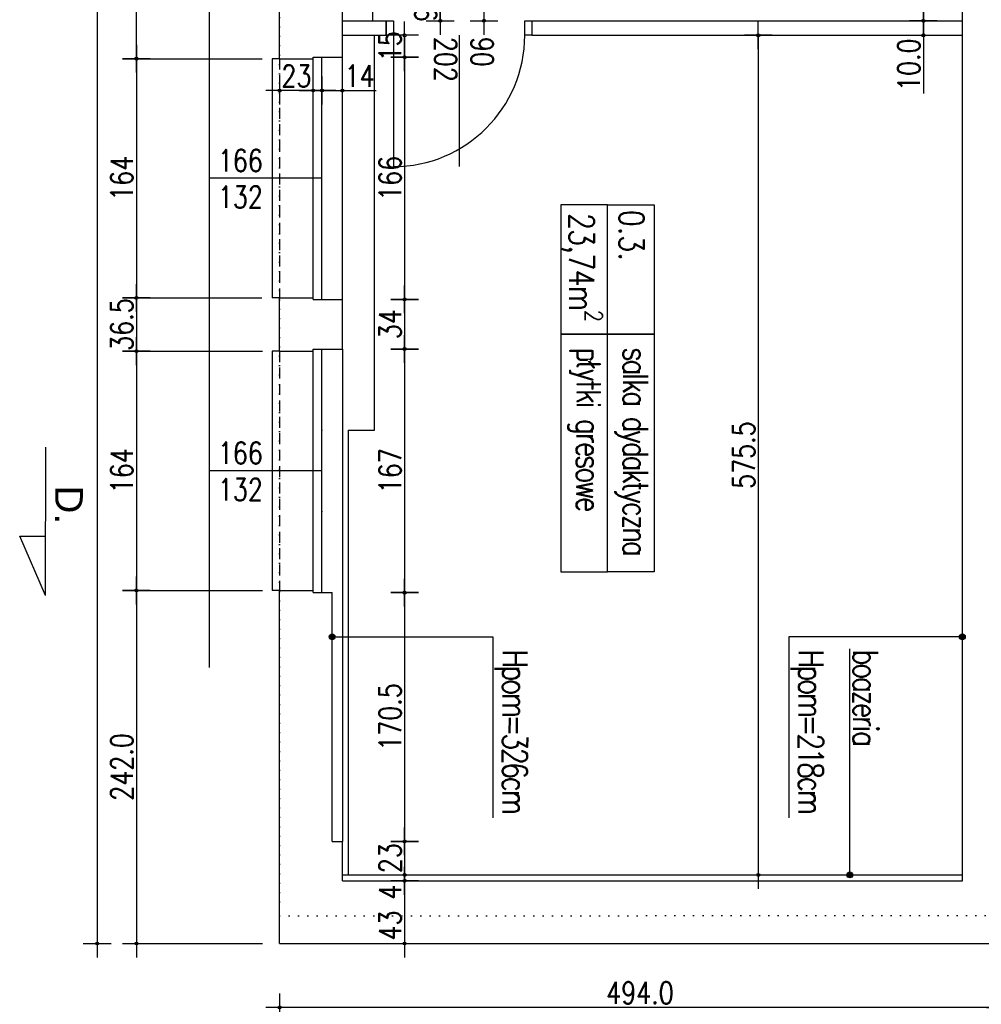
# Model space of a CAD drawing. Header units: millimetres. Extents: x 22865 to 60762, y -18816 to 15611.
# Tile 52 of 256: x 43817 to 44476, y -14044 to -13369. Entities that reach past the tile are written whole.
import ezdxf

# ---------------------------------------------------------------- set-up
doc = ezdxf.new("R2010")
doc.units = ezdxf.units.MM
doc.linetypes.add('DASHED2', pattern=[0.375, 0.25, -0.125])
doc.linetypes.add('DOT', pattern=[6.35, 0, -6.35])
doc.layers.add('CIENKA', color=1, linetype='Continuous', lineweight=13)
for name, color, linetype in [('OPISY', 6, 'Continuous'), ('sciany murowane', 4, 'Continuous'), ('widokowa', 2, 'Continuous'), ('wyburzenia', 14, 'Continuous'), ('WYMIARY', 6, 'Continuous')]:
    doc.layers.add(name, color=color, linetype=linetype)
doc.styles.add('1-100', font='simplex.shx', dxfattribs={"width": 0.8, "height": 15})
doc.styles.add('1-50', font='simplex.shx', dxfattribs={"width": 0.8, "height": 12})
doc.dimstyles.new('1-100', dxfattribs={"dimscale": 0.5, "dimtxt": 100, "dimasz": 1, "dimexe": 0.18, "dimexo": 0.0625, "dimgap": 5, "dimtad": 1, "dimdec": 1, "dimzin": 0, "dimdsep": 46, "dimtxsty": '1-100', "dimblk1": 'K', "dimblk2": 'K', "dimsah": 1, "dimcen": 0.09, "dimse1": 1, "dimse2": 1, "dimadec": 0, "dimazin": 0, "dimtfac": 1, "dimtdec": 1, "dimtofl": 0, "dimtmove": 0, "dimatfit": 3, "dimldrblk": 'K', "dimfxl": 0, "dimtolj": 1, "dimtzin": 0, "dimarcsym": 0})

# ---------------------------------------------------------------- blocks, each defined once
blk = doc.blocks.new('K')
for p, q in [((0, -19.1), (0, 19.1)), ((-19.1, 0), (19.1, 0))]:
    blk.add_line(p, q)
blk.add_circle((0, 0), 2.02)
blk = doc.blocks.new('*D2813')
at = {"layer": 'WYMIARY', "color": 0, "lineweight": -2}
blk.add_line((44105.27, -13361.19), (44105.27, -13369.15), dxfattribs=at)
at = {"layer": 'WYMIARY', "color": 0, "linetype": 'ByBlock', "lineweight": -2, "xscale": 0.5, "yscale": 0.5, "zscale": 0.5}
for p, rotation in [((44105.27, -13360.69), 90), ((44105.27, -13369.65), 270)]:
    blk.add_blockref('K', p, dxfattribs=dict(at, rotation=rotation))
at = {"layer": 'WYMIARY', "color": 0, "ltscale": 0.2, "insert": (44095.27, -13365.17), "char_height": 15, "attachment_point": 5, "rotation": 90, "style": '1-100'}
blk.add_mtext('\\A1;9', dxfattribs=at)
blk = doc.blocks.new('*D2814')
at = {"layer": 'WYMIARY', "color": 0, "lineweight": -2}
blk.add_line((44105.27, -13193.19), (44105.27, -13360.19), dxfattribs=at)
at = {"layer": 'WYMIARY', "color": 0, "linetype": 'ByBlock', "lineweight": -2, "xscale": 0.5, "yscale": 0.5, "zscale": 0.5}
for p, rotation in [((44105.27, -13192.69), 90), ((44105.27, -13360.69), 270)]:
    blk.add_blockref('K', p, dxfattribs=dict(at, rotation=rotation))
at = {"layer": 'WYMIARY', "color": 0, "ltscale": 0.2, "insert": (44095.27, -13276.69), "char_height": 15, "attachment_point": 5, "rotation": 90, "style": '1-100'}
blk.add_mtext('\\A1;168', dxfattribs=at)
blk = doc.blocks.new('*D2827')
at = {"layer": 'WYMIARY', "color": 0, "lineweight": -2}
blk.add_line((44017.69, -13417.5), (43995.69, -13417.5), dxfattribs=at)
at = {"layer": 'WYMIARY', "color": 0, "linetype": 'ByBlock', "lineweight": -2, "xscale": 0.5, "yscale": 0.5, "zscale": 0.5, "rotation": 180}
blk.add_blockref('K', (43995.19, -13417.5), dxfattribs=at)
at = {"layer": 'WYMIARY', "color": 0, "linetype": 'ByBlock', "lineweight": -2, "xscale": 0.5, "yscale": 0.5, "zscale": 0.5}
blk.add_blockref('K', (44018.19, -13417.5), dxfattribs=at)
at = {"layer": 'WYMIARY', "color": 0, "ltscale": 0.2, "insert": (44006.69, -13407.5), "char_height": 15, "attachment_point": 5, "style": '1-100'}
blk.add_mtext('\\A1;23', dxfattribs=at)
blk = doc.blocks.new('*D2836')
at = {"layer": 'WYMIARY', "color": 0, "lineweight": -2, "ltscale": 0.2}
blk.add_line((44135.27, -12560.15), (44135.27, -13369.15), dxfattribs=at)
at = {"layer": 'WYMIARY', "color": 0, "linetype": 'ByBlock', "lineweight": -2, "xscale": 0.5, "yscale": 0.5, "zscale": 0.5}
for p, rotation in [((44135.27, -12559.65), 90), ((44135.27, -13369.65), 270)]:
    blk.add_blockref('K', p, dxfattribs=dict(at, rotation=rotation))
at = {"layer": 'WYMIARY', "color": 0, "ltscale": 0.2, "insert": (44125.27, -12964.65), "char_height": 15, "attachment_point": 5, "rotation": 90, "style": '1-100'}
blk.add_mtext('\\A1;810.0', dxfattribs=at)
blk = doc.blocks.new('*D2839')
at = {"layer": 'WYMIARY', "color": 0, "lineweight": -2, "ltscale": 0.2}
blk.add_line((44436.48, -12560.15), (44436.48, -13369.15), dxfattribs=at)
at = {"layer": 'WYMIARY', "color": 0, "linetype": 'ByBlock', "lineweight": -2, "xscale": 0.5, "yscale": 0.5, "zscale": 0.5}
for p, rotation in [((44436.48, -12559.65), 90), ((44436.48, -13369.65), 270)]:
    blk.add_blockref('K', p, dxfattribs=dict(at, rotation=rotation))
at = {"layer": 'WYMIARY', "color": 0, "ltscale": 0.2, "insert": (44426.48, -12964.65), "char_height": 15, "attachment_point": 5, "rotation": 90, "style": '1-100'}
blk.add_mtext('\\A1;810.0', dxfattribs=at)
blk = doc.blocks.new('*D2840')
at = {"layer": 'WYMIARY', "color": 0, "lineweight": -2, "ltscale": 0.2}
for p, q in [((44436.48, -13370.15), (44436.48, -13379.15)), ((44436.48, -13379.65), (44436.48, -13419.43))]:
    blk.add_line(p, q, dxfattribs=at)
at = {"layer": 'WYMIARY', "color": 0, "linetype": 'ByBlock', "lineweight": -2, "xscale": 0.5, "yscale": 0.5, "zscale": 0.5}
for p, rotation in [((44436.48, -13369.65), 90), ((44436.48, -13379.65), 270)]:
    blk.add_blockref('K', p, dxfattribs=dict(at, rotation=rotation))
at = {"layer": 'WYMIARY', "color": 0, "ltscale": 0.2, "insert": (44426.48, -13399.79), "char_height": 15, "attachment_point": 5, "rotation": 90, "style": '1-100'}
blk.add_mtext('\\A1;10.0', dxfattribs=at)
blk = doc.blocks.new('*D2841')
at = {"layer": 'WYMIARY', "color": 0, "lineweight": -2, "ltscale": 0.2}
blk.add_line((44323.34, -13380.15), (44323.34, -13954.65), dxfattribs=at)
at = {"layer": 'WYMIARY', "color": 0, "linetype": 'ByBlock', "lineweight": -2, "xscale": 0.5, "yscale": 0.5, "zscale": 0.5}
for p, rotation in [((44323.34, -13379.65), 90), ((44323.34, -13955.15), 270)]:
    blk.add_blockref('K', p, dxfattribs=dict(at, rotation=rotation))
at = {"layer": 'WYMIARY', "color": 0, "ltscale": 0.2, "insert": (44313.34, -13667.4), "char_height": 15, "attachment_point": 5, "rotation": 90, "style": '1-100'}
blk.add_mtext('\\A1;575.5', dxfattribs=at)
blk = doc.blocks.new('*D2842')
at = {"layer": 'WYMIARY', "color": 0, "lineweight": -2}
blk.add_line((44080.9, -13380.15), (44080.9, -13394.15), dxfattribs=at)
at = {"layer": 'WYMIARY', "color": 0, "linetype": 'ByBlock', "lineweight": -2, "xscale": 0.5, "yscale": 0.5, "zscale": 0.5}
for p, rotation in [((44080.9, -13379.65), 90), ((44080.9, -13394.65), 270)]:
    blk.add_blockref('K', p, dxfattribs=dict(at, rotation=rotation))
at = {"layer": 'WYMIARY', "color": 0, "ltscale": 0.2, "insert": (44070.9, -13387.15), "char_height": 15, "attachment_point": 5, "rotation": 90, "style": '1-100'}
blk.add_mtext('\\A1;15', dxfattribs=at)
blk = doc.blocks.new('*D2843')
at = {"layer": 'WYMIARY', "color": 0, "lineweight": -2}
blk.add_line((44080.9, -13395.15), (44080.9, -13560.15), dxfattribs=at)
at = {"layer": 'WYMIARY', "color": 0, "linetype": 'ByBlock', "lineweight": -2, "xscale": 0.5, "yscale": 0.5, "zscale": 0.5}
for p, rotation in [((44080.9, -13394.65), 90), ((44080.9, -13560.65), 270)]:
    blk.add_blockref('K', p, dxfattribs=dict(at, rotation=rotation))
at = {"layer": 'WYMIARY', "color": 0, "ltscale": 0.2, "insert": (44070.9, -13477.65), "char_height": 15, "attachment_point": 5, "rotation": 90, "style": '1-100'}
blk.add_mtext('\\A1;166', dxfattribs=at)
blk = doc.blocks.new('*D2844')
at = {"layer": 'WYMIARY', "color": 0, "lineweight": -2}
blk.add_line((44080.9, -13561.15), (44080.9, -13594.15), dxfattribs=at)
at = {"layer": 'WYMIARY', "color": 0, "linetype": 'ByBlock', "lineweight": -2, "xscale": 0.5, "yscale": 0.5, "zscale": 0.5}
for p, rotation in [((44080.9, -13560.65), 90), ((44080.9, -13594.65), 270)]:
    blk.add_blockref('K', p, dxfattribs=dict(at, rotation=rotation))
at = {"layer": 'WYMIARY', "color": 0, "ltscale": 0.2, "insert": (44070.9, -13577.65), "char_height": 15, "attachment_point": 5, "rotation": 90, "style": '1-100'}
blk.add_mtext('\\A1;34', dxfattribs=at)
blk = doc.blocks.new('*D2845')
at = {"layer": 'WYMIARY', "color": 0, "lineweight": -2}
blk.add_line((44080.9, -13595.15), (44080.9, -13761.15), dxfattribs=at)
at = {"layer": 'WYMIARY', "color": 0, "linetype": 'ByBlock', "lineweight": -2, "xscale": 0.5, "yscale": 0.5, "zscale": 0.5}
for p, rotation in [((44080.9, -13594.65), 90), ((44080.9, -13761.65), 270)]:
    blk.add_blockref('K', p, dxfattribs=dict(at, rotation=rotation))
at = {"layer": 'WYMIARY', "color": 0, "ltscale": 0.2, "insert": (44070.9, -13678.15), "char_height": 15, "attachment_point": 5, "rotation": 90, "style": '1-100'}
blk.add_mtext('\\A1;167', dxfattribs=at)
blk = doc.blocks.new('*D2846')
at = {"layer": 'WYMIARY', "color": 0, "lineweight": -2, "ltscale": 0.2}
blk.add_line((44080.9, -13762.15), (44080.9, -13931.65), dxfattribs=at)
at = {"layer": 'WYMIARY', "color": 0, "linetype": 'ByBlock', "lineweight": -2, "xscale": 0.5, "yscale": 0.5, "zscale": 0.5}
for p, rotation in [((44080.9, -13761.65), 90), ((44080.9, -13932.15), 270)]:
    blk.add_blockref('K', p, dxfattribs=dict(at, rotation=rotation))
at = {"layer": 'WYMIARY', "color": 0, "ltscale": 0.2, "insert": (44070.9, -13846.9), "char_height": 15, "attachment_point": 5, "rotation": 90, "style": '1-100'}
blk.add_mtext('\\A1;170.5', dxfattribs=at)
blk = doc.blocks.new('*D2847')
at = {"layer": 'WYMIARY', "color": 0, "lineweight": -2}
blk.add_line((44080.9, -13932.65), (44080.9, -13954.65), dxfattribs=at)
at = {"layer": 'WYMIARY', "color": 0, "linetype": 'ByBlock', "lineweight": -2, "xscale": 0.5, "yscale": 0.5, "zscale": 0.5}
for p, rotation in [((44080.9, -13932.15), 90), ((44080.9, -13955.15), 270)]:
    blk.add_blockref('K', p, dxfattribs=dict(at, rotation=rotation))
at = {"layer": 'WYMIARY', "color": 0, "ltscale": 0.2, "insert": (44070.9, -13943.65), "char_height": 15, "attachment_point": 5, "rotation": 90, "style": '1-100'}
blk.add_mtext('\\A1;23', dxfattribs=at)
blk = doc.blocks.new('*D2848')
at = {"layer": 'WYMIARY', "color": 0, "lineweight": -2}
blk.add_line((43896.98, -13396.15), (43896.98, -13559.15), dxfattribs=at)
at = {"layer": 'WYMIARY', "color": 0, "linetype": 'ByBlock', "lineweight": -2, "xscale": 0.5, "yscale": 0.5, "zscale": 0.5}
for p, rotation in [((43896.98, -13395.65), 90), ((43896.98, -13559.65), 270)]:
    blk.add_blockref('K', p, dxfattribs=dict(at, rotation=rotation))
at = {"layer": 'WYMIARY', "color": 0, "ltscale": 0.2, "insert": (43886.98, -13477.65), "char_height": 15, "attachment_point": 5, "rotation": 90, "style": '1-100'}
blk.add_mtext('\\A1;164', dxfattribs=at)
blk = doc.blocks.new('*D2850')
at = {"layer": 'WYMIARY', "color": 0, "lineweight": -2, "ltscale": 0.2}
for p, q in [((43896.98, -13358.65), (43896.98, -13316.58)), ((43896.98, -13395.15), (43896.98, -13359.15))]:
    blk.add_line(p, q, dxfattribs=at)
at = {"layer": 'WYMIARY', "color": 0, "linetype": 'ByBlock', "lineweight": -2, "xscale": 0.5, "yscale": 0.5, "zscale": 0.5}
for p, rotation in [((43896.98, -13358.65), 90), ((43896.98, -13395.65), 270)]:
    blk.add_blockref('K', p, dxfattribs=dict(at, rotation=rotation))
at = {"layer": 'WYMIARY', "color": 0, "ltscale": 0.2, "insert": (43886.98, -13337.37), "char_height": 15, "attachment_point": 5, "rotation": 90, "style": '1-100'}
blk.add_mtext('\\A1;37.0', dxfattribs=at)
blk = doc.blocks.new('*D2851')
at = {"layer": 'WYMIARY', "color": 0, "lineweight": -2}
blk.add_line((43896.98, -13596.65), (43896.98, -13759.65), dxfattribs=at)
at = {"layer": 'WYMIARY', "color": 0, "linetype": 'ByBlock', "lineweight": -2, "xscale": 0.5, "yscale": 0.5, "zscale": 0.5}
for p, rotation in [((43896.98, -13596.15), 90), ((43896.98, -13760.15), 270)]:
    blk.add_blockref('K', p, dxfattribs=dict(at, rotation=rotation))
at = {"layer": 'WYMIARY', "color": 0, "ltscale": 0.2, "insert": (43886.98, -13678.15), "char_height": 15, "attachment_point": 5, "rotation": 90, "style": '1-100'}
blk.add_mtext('\\A1;164', dxfattribs=at)
blk = doc.blocks.new('*D2852')
at = {"layer": 'WYMIARY', "color": 0, "lineweight": -2, "ltscale": 0.2}
blk.add_line((43896.98, -13560.15), (43896.98, -13595.65), dxfattribs=at)
at = {"layer": 'WYMIARY', "color": 0, "linetype": 'ByBlock', "lineweight": -2, "xscale": 0.5, "yscale": 0.5, "zscale": 0.5}
for p, rotation in [((43896.98, -13559.65), 90), ((43896.98, -13596.15), 270)]:
    blk.add_blockref('K', p, dxfattribs=dict(at, rotation=rotation))
at = {"layer": 'WYMIARY', "color": 0, "ltscale": 0.2, "insert": (43886.98, -13577.9), "char_height": 15, "attachment_point": 5, "rotation": 90, "style": '1-100'}
blk.add_mtext('\\A1;36.5', dxfattribs=at)
blk = doc.blocks.new('*D2853')
at = {"layer": 'WYMIARY', "color": 0, "lineweight": -2, "ltscale": 0.2}
blk.add_line((43896.98, -13760.65), (43896.98, -14001.65), dxfattribs=at)
at = {"layer": 'WYMIARY', "color": 0, "linetype": 'ByBlock', "lineweight": -2, "xscale": 0.5, "yscale": 0.5, "zscale": 0.5}
for p, rotation in [((43896.98, -13760.15), 90), ((43896.98, -14002.15), 270)]:
    blk.add_blockref('K', p, dxfattribs=dict(at, rotation=rotation))
at = {"layer": 'WYMIARY', "color": 0, "ltscale": 0.2, "insert": (43886.98, -13881.15), "char_height": 15, "attachment_point": 5, "rotation": 90, "style": '1-100'}
blk.add_mtext('\\A1;242.0', dxfattribs=at)
blk = doc.blocks.new('*D2854')
at = {"layer": 'WYMIARY', "color": 0, "lineweight": -2}
for p, q in [((44080.9, -13954.65), (44080.9, -13954.15)), ((44080.9, -13959.65), (44080.9, -13973.72))]:
    blk.add_line(p, q, dxfattribs=at)
at = {"layer": 'WYMIARY', "color": 0, "linetype": 'ByBlock', "lineweight": -2, "xscale": 0.5, "yscale": 0.5, "zscale": 0.5}
for p, rotation in [((44080.9, -13955.15), 270), ((44080.9, -13959.15), 90)]:
    blk.add_blockref('K', p, dxfattribs=dict(at, rotation=rotation))
at = {"layer": 'WYMIARY', "color": 0, "ltscale": 0.2, "insert": (44070.9, -13966.93), "char_height": 15, "attachment_point": 5, "rotation": 90, "style": '1-100'}
blk.add_mtext('\\A1;4', dxfattribs=at)
blk = doc.blocks.new('*D2855')
at = {"layer": 'WYMIARY', "color": 0, "lineweight": -2}
blk.add_line((44080.9, -13959.65), (44080.9, -14001.65), dxfattribs=at)
at = {"layer": 'WYMIARY', "color": 0, "linetype": 'ByBlock', "lineweight": -2, "xscale": 0.5, "yscale": 0.5, "zscale": 0.5}
for p, rotation in [((44080.9, -13959.15), 90), ((44080.9, -14002.15), 270)]:
    blk.add_blockref('K', p, dxfattribs=dict(at, rotation=rotation))
at = {"layer": 'WYMIARY', "color": 0, "ltscale": 0.2, "insert": (44070.9, -13989.81), "char_height": 15, "attachment_point": 5, "rotation": 90, "style": '1-100'}
blk.add_mtext('\\A1;43', dxfattribs=at)
blk = doc.blocks.new('*D2856')
at = {"layer": 'WYMIARY', "color": 0, "lineweight": -2}
for p, q in [((44024.69, -13417.5), (44037.69, -13417.5)), ((44038.19, -13417.5), (44061.41, -13417.5))]:
    blk.add_line(p, q, dxfattribs=at)
at = {"layer": 'WYMIARY', "color": 0, "linetype": 'ByBlock', "lineweight": -2, "xscale": 0.5, "yscale": 0.5, "zscale": 0.5, "rotation": 180}
blk.add_blockref('K', (44024.19, -13417.5), dxfattribs=at)
at = {"layer": 'WYMIARY', "color": 0, "linetype": 'ByBlock', "lineweight": -2, "xscale": 0.5, "yscale": 0.5, "zscale": 0.5}
blk.add_blockref('K', (44038.19, -13417.5), dxfattribs=at)
at = {"layer": 'WYMIARY', "color": 0, "ltscale": 0.2, "insert": (44050.05, -13407.5), "char_height": 15, "attachment_point": 5, "style": '1-100'}
blk.add_mtext('\\A1;14', dxfattribs=at)
blk = doc.blocks.new('*D2907')
at = {"layer": 'WYMIARY', "color": 0, "lineweight": -2, "ltscale": 0.2}
blk.add_line((44488.69, -14045.98), (43995.69, -14045.98), dxfattribs=at)
at = {"layer": 'WYMIARY', "color": 0, "linetype": 'ByBlock', "lineweight": -2, "xscale": 0.5, "yscale": 0.5, "zscale": 0.5, "rotation": 180}
blk.add_blockref('K', (43995.19, -14045.98), dxfattribs=at)
at = {"layer": 'WYMIARY', "color": 0, "linetype": 'ByBlock', "lineweight": -2, "xscale": 0.5, "yscale": 0.5, "zscale": 0.5}
blk.add_blockref('K', (44489.19, -14045.98), dxfattribs=at)
at = {"layer": 'WYMIARY', "color": 0, "ltscale": 0.2, "insert": (44242.19, -14035.98), "char_height": 15, "attachment_point": 5, "style": '1-100'}
blk.add_mtext('\\A1;494.0', dxfattribs=at)
blk = doc.blocks.new('*D2908')
at = {"layer": 'WYMIARY', "color": 0, "lineweight": -2, "ltscale": 0.2}
blk.add_line((43870.12, -10993.15), (43870.12, -14001.65), dxfattribs=at)
at = {"layer": 'WYMIARY', "color": 0, "linetype": 'ByBlock', "lineweight": -2, "xscale": 0.5, "yscale": 0.5, "zscale": 0.5}
for p, rotation in [((43870.12, -10992.65), 90), ((43870.12, -14002.15), 270)]:
    blk.add_blockref('K', p, dxfattribs=dict(at, rotation=rotation))
at = {"layer": 'WYMIARY', "color": 0, "ltscale": 0.2, "insert": (43860.12, -12497.4), "char_height": 15, "attachment_point": 5, "rotation": 90, "style": '1-100'}
blk.add_mtext('\\A1;3009.5', dxfattribs=at)

msp = doc.modelspace()

# ---------------------------------------------------------------- hatches: boundary and pattern name
at = {"layer": 'WYMIARY', "ltscale": 0.2, "transparency": 33554687}
h = msp.add_hatch(color=256, dxfattribs=at)
h.dxf.hatch_style = 1
h.paths.add_polyline_path([(44031.19, -13789.9, 0.414214), (44029.19, -13791.9), (44031.19, -13791.9)])
h = msp.add_hatch(color=256, dxfattribs=at)
h.dxf.hatch_style = 1
h.paths.add_polyline_path([(44029.19, -13791.9, 1), (44033.19, -13791.9)])
h = msp.add_hatch(color=256, dxfattribs=at)
h.dxf.hatch_style = 1
h.paths.add_polyline_path([(44033.19, -13791.9, 0.414214), (44031.19, -13789.9), (44031.19, -13791.9)])
h = msp.add_hatch(color=256, dxfattribs=at)
h.dxf.hatch_style = 1
h.paths.add_polyline_path([(44463.19, -13789.9, 0.414214), (44461.19, -13791.9), (44463.19, -13791.9)])
h = msp.add_hatch(color=256, dxfattribs=at)
h.dxf.hatch_style = 1
h.paths.add_polyline_path([(44461.19, -13791.9, 1), (44465.19, -13791.9)])
h = msp.add_hatch(color=256, dxfattribs=at)
h.dxf.hatch_style = 1
h.paths.add_polyline_path([(44465.19, -13791.9, 0.414214), (44463.19, -13789.9), (44463.19, -13791.9)])
h = msp.add_hatch(color=256, dxfattribs=at)
h.dxf.hatch_style = 1
h.paths.add_polyline_path([(44386.06, -13953.15, 0.414214), (44384.06, -13955.15), (44386.06, -13955.15)])
h = msp.add_hatch(color=256, dxfattribs=at)
h.dxf.hatch_style = 1
h.paths.add_polyline_path([(44384.06, -13955.15, 1), (44388.06, -13955.15)])
h = msp.add_hatch(color=256, dxfattribs=at)
h.dxf.hatch_style = 1
h.paths.add_polyline_path([(44388.06, -13955.15, 0.414214), (44386.06, -13953.15), (44386.06, -13955.15)])

# ---------------------------------------------------------------- linework, layer by layer
at = {"layer": 'OPISY'}
for points in [[(44219.98, -13584.54), (44219.98, -13495.91), (44188.05, -13495.91), (44188.05, -13584.54)], [(44251.91, -13495.91), (44251.91, -13584.54), (44219.98, -13584.54), (44219.98, -13495.91)], [(44219.98, -13747.38), (44219.98, -13584.54), (44188.05, -13584.54), (44188.05, -13747.38)], [(44251.91, -13584.54), (44251.91, -13747.38), (44219.98, -13747.38), (44219.98, -13584.54)], [(44219.98, -13747.38), (44219.98, -13584.54), (44251.91, -13584.54), (44251.91, -13747.38)]]:
    msp.add_lwpolyline(points, close=True, dxfattribs=at)
at = {"layer": 'sciany murowane', "ltscale": 20}
for p, q in [((44463.19, -13959.15), (44463.19, -12559.65)), ((44038.19, -13369.65), (44068.19, -13369.65)), ((44068.19, -13369.65), (44068.19, -13379.65)), ((44168.19, -13369.65), (44463.19, -13369.65)), ((44168.19, -13369.65), (44168.19, -13379.65)), ((44038.19, -13379.65), (44068.19, -13379.65)), ((44168.19, -13379.65), (44463.19, -13379.65)), ((44018.19, -13394.65), (44038.19, -13394.65)), ((44018.19, -13560.65), (44038.19, -13560.65)), ((44038.19, -13594.65), (44038.19, -13560.65)), ((43995.19, -13596.15), (44018.19, -13596.15)), ((44018.19, -13594.65), (44038.19, -13594.65)), ((43995.19, -13760.15), (44018.19, -13760.15)), ((44018.19, -13761.65), (44031.19, -13761.65)), ((44031.19, -13932.15), (44031.19, -13761.65)), ((44031.19, -13932.15), (44038.19, -13932.15)), ((44038.19, -13959.15), (44038.19, -13932.15)), ((44038.19, -13959.15), (44463.19, -13959.15))]:
    msp.add_line(p, q, dxfattribs=at)
at = {"layer": 'sciany murowane', "ltscale": 0.2}
for p, q in [((43995.19, -13395.65), (43995.19, -13358.65)), ((44038.19, -13394.65), (44038.19, -13360.69)), ((43995.19, -13395.65), (44018.19, -13395.65)), ((43995.19, -13596.15), (43995.19, -13559.65)), ((43995.19, -13559.65), (44018.19, -13559.65)), ((43995.19, -14002.15), (43995.19, -13760.15)), ((43995.19, -14002.15), (44489.19, -14002.15))]:
    msp.add_line(p, q, dxfattribs=at)
at = {"layer": 'sciany murowane', "color": 2, "ltscale": 0.2}
for p, q in [((43990.19, -13395.65), (43990.19, -13559.65)), ((43995.19, -13395.65), (43990.19, -13395.65)), ((44018.19, -13560.65), (44018.19, -13394.65)), ((44024.19, -13560.65), (44024.19, -13394.65)), ((44038.19, -13560.65), (44038.19, -13394.65)), ((43995.19, -13559.65), (43990.19, -13559.65)), ((43990.19, -13596.15), (43990.19, -13760.15)), ((43995.19, -13596.15), (43990.19, -13596.15)), ((44018.19, -13761.65), (44018.19, -13594.65)), ((44024.19, -13761.65), (44024.19, -13594.65)), ((44038.19, -13594.65), (44038.19, -13932.15)), ((43995.19, -13760.15), (43990.19, -13760.15))]:
    msp.add_line(p, q, dxfattribs=at)
at = {"layer": 'sciany murowane', "color": 2, "ltscale": 20}
msp.add_line((44038.19, -13955.15), (44463.19, -13955.15), dxfattribs=at)
at = {"layer": 'widokowa', "color": 1, "ltscale": 0.2}
for p, q in [((44059.19, -13369.65), (44059.19, -13175.94)), ((44060.19, -13650.31), (44060.19, -13379.65)), ((44042.19, -13650.31), (44042.19, -13955.15)), ((44042.19, -13650.31), (44060.19, -13650.31))]:
    msp.add_line(p, q, dxfattribs=at)
at = {"layer": 'widokowa', "ltscale": 0.2}
msp.add_line((44073.19, -13379.65), (44073.19, -13469.65), dxfattribs=at)
at = {"layer": 'widokowa', "color": 1, "linetype": 'DASHED2', "ltscale": 30}
for p, q in [((43995.19, -13395.65), (43995.19, -13559.65)), ((43995.19, -13596.15), (43995.19, -13760.15))]:
    msp.add_line(p, q, dxfattribs=at)
at = {"layer": 'widokowa', "ltscale": 0.2}
for points in [[(44073.19, -13369.65), (44073.19, -13379.65), (44068.19, -13379.65), (44068.19, -13369.65)], [(44168.19, -13369.65), (44168.19, -13379.65), (44163.19, -13379.65), (44163.19, -13369.65)]]:
    msp.add_lwpolyline(points, close=True, dxfattribs=at)
msp.add_arc((44073.19, -13379.65), 90, 270, 0, dxfattribs=at)
at = {"layer": 'wyburzenia', "linetype": 'DOT'}
for p, q in [((43995.19, -10980.86), (43995.19, -13983.21)), ((43995.19, -13983.21), (44504.69, -13982.9))]:
    msp.add_line(p, q, dxfattribs=at)
at = {"layer": 'WYMIARY', "ltscale": 0.2}
for p, q in [((43946.98, -12826.65), (43946.98, -13812.95)), ((44118.19, -13379.65), (44118.19, -13469.65)), ((43906.22, -13395.65), (43983.2, -13395.65)), ((44024.19, -13477.65), (43946.98, -13477.65)), ((43906.54, -13559.65), (43982.88, -13559.65)), ((43906.54, -13596.15), (43983.52, -13596.15)), ((44024.19, -13678.15), (43946.98, -13678.15)), ((43906.54, -13760.15), (43983.52, -13760.15)), ((44031.19, -13791.9), (44141.4, -13791.9)), ((44141.4, -13791.9), (44141.4, -13915.94)), ((44463.19, -13791.9), (44344.32, -13791.9)), ((44344.32, -13791.9), (44344.32, -13915.94)), ((44386.06, -13955.15), (44386.06, -13800.27)), ((43906.54, -14002.15), (43983.52, -14002.15))]:
    msp.add_line(p, q, dxfattribs=at)
at = {"layer": 'WYMIARY', "color": 3}
for p, q in [((43834.73, -13763.5), (43834.93, -13661.85)), ((43834.73, -13763.5), (43817, -13722.87)), ((43817, -13722.87), (43834.81, -13722.9))]:
    msp.add_line(p, q, dxfattribs=at)
at = {"layer": 'WYMIARY', "ltscale": 0.2}
for centre in [(44031.19, -13791.9), (44463.19, -13791.9), (44386.06, -13955.15)]:
    msp.add_circle(centre, 2, dxfattribs=at)
for p in [(44024.19, -13650.31), (44024.19, -13705.98)]:
    msp.add_point(p, dxfattribs=at)

# ---------------------------------------------------------------- texts
at = {"layer": 'CIENKA', "color": 2, "insert": (43860.35, -13688.17), "char_height": 19, "width": 655.4139, "attachment_point": 1, "rotation": 269.88303, "style": '1-50'}
msp.add_mtext('{\\W1;\\fArial|b0|i0|c238|p34;D.}', dxfattribs=at)
at = {"layer": 'OPISY', "color": 1, "insert": (44202.52, -13501.43), "char_height": 17, "width": 183.8811, "attachment_point": 4, "rotation": 270, "style": '1-100'}
msp.add_mtext('\\A1;{\\T0.95;\\Fsimplex8|c238;23,74m{\\H0.7x;\\S2^ ;}}', dxfattribs=at)
at = {"layer": 'OPISY', "color": 2, "insert": (44236.44, -13499.26), "char_height": 17, "width": 183.8811, "attachment_point": 4, "rotation": 270, "style": '1-100'}
msp.add_mtext('{\\Fsimplex8|c238;0.3.}', dxfattribs=at)
at = {"layer": 'OPISY', "char_height": 17, "width": 302.1591, "attachment_point": 4, "style": '1-100'}
for s, insert, rotation in [('{\\T0.8;\\Fsimplex8|c238;płytki gresowe}', (44204.26, -13593.66), 270), ('{\\T0.8;\\Fsimplex8|c238;salka dydaktyczna }', (44236.45, -13593.37), 270), ('{\\T0.8;\\Fsimplex8|c238;Hpom=326cm}', (44153.79, -13800.58), 269.88303), ('{\\T0.8;\\Fsimplex8|c238;Hpom=218cm}', (44356.72, -13800.58), 269.88303), ('{\\T0.8;\\Fsimplex8|c238;boazeria}', (44396.94, -13800.58), 269.88303)]:
    msp.add_mtext(s, dxfattribs=dict(at, insert=insert, rotation=rotation))
at = {"layer": 'WYMIARY', "ltscale": 0.2, "insert": (44141.49, -13380.7), "char_height": 15, "width": 65.8053, "attachment_point": 1, "rotation": 270, "style": '1-100'}
msp.add_mtext('\\pxql;90\\P202', dxfattribs=at)
at = {"layer": 'WYMIARY', "ltscale": 0.2, "char_height": 15, "width": 63.8053, "attachment_point": 1, "style": '1-100'}
for insert in [(43952.85, -13457.97), (43952.85, -13658.47)]:
    msp.add_mtext('166\\P132', dxfattribs=dict(at, insert=insert))

# ---------------------------------------------------------------- dimensions: what is measured, and where the dimension line sits
at = {"layer": 'WYMIARY', "ltscale": 0.2}
for base, p1, p2, picture, middle in [((43870.12, -14002.15), (43887.42, -10992.65), (43887.42, -14002.15), '*D2908', (43860.12, -12497.4)), ((44135.27, -13369.65), (44125.72, -12559.65), (44163.19, -13369.65), '*D2836', (44125.27, -12964.65)), ((43896.98, -13358.65), (43892.88, -13395.65), (43892.88, -13358.65), '*D2850', (43886.98, -13337.37)), ((44436.48, -13379.65), (44404.63, -13369.65), (44404.63, -13379.65), '*D2840', (44426.48, -13399.79)), ((44323.34, -13955.15), (44212.13, -13379.65), (44212.13, -13955.15), '*D2841', (44313.34, -13667.4)), ((43896.98, -14002.15), (43941.17, -13760.15), (43941.17, -14002.15), '*D2853', (43886.98, -13881.15)), ((44080.9, -13932.15), (44061.41, -13761.65), (44061.41, -13932.15), '*D2846', (44070.9, -13846.9))]:
    dim = msp.add_linear_dim(base=base, p1=p1, p2=p2, angle=270, dimstyle='1-100', dxfattribs=at)
    dim.commit()
    dim.dimension.update_dxf_attribs({"geometry": picture, "text_midpoint": middle})
dim = msp.add_linear_dim(base=(44436.48, -13369.65), p1=(44423.74, -12559.65), p2=(44423.74, -13369.65), angle=270, dimstyle='1-100', override={"dimtxsty": '1-100', "dimldrblk": 'K'}, dxfattribs=at)
dim.commit()
dim.dimension.update_dxf_attribs({"geometry": '*D2839', "text_midpoint": (44426.48, -12964.65)})
at = {"layer": 'WYMIARY'}
for base, p1, p2, picture, middle in [((44105.27, -13360.69), (44084.2, -13192.69), (44084.2, -13360.69), '*D2814', (44095.27, -13276.69)), ((43896.98, -13559.65), (43895.46, -13395.65), (43895.46, -13559.65), '*D2848', (43886.98, -13477.65)), ((44080.9, -13560.65), (44059.66, -13394.65), (44059.66, -13560.65), '*D2843', (44070.9, -13477.65)), ((44080.9, -13594.65), (44033.15, -13560.65), (44033.15, -13594.65), '*D2844', (44070.9, -13577.65)), ((44080.9, -13761.65), (44034.38, -13594.65), (44034.38, -13761.65), '*D2845', (44070.9, -13678.15)), ((43896.98, -13760.15), (43895.46, -13596.15), (43895.46, -13760.15), '*D2851', (43886.98, -13678.15)), ((44080.9, -13959.15), (44094.86, -13955.15), (44094.86, -13959.15), '*D2854', (44070.9, -13966.93))]:
    dim = msp.add_linear_dim(base=base, p1=p1, p2=p2, angle=270, dimstyle='1-100', override={"dimdec": 0, "dimtxsty": '1-100', "dimldrblk": 'K'}, dxfattribs=at)
    dim.commit()
    dim.dimension.update_dxf_attribs({"geometry": picture, "text_midpoint": middle})
for base, p1, p2, picture, middle in [((44105.27, -13369.65), (44091.84, -13360.69), (44091.84, -13369.65), '*D2813', (44105.27, -13365.17)), ((44080.9, -13394.65), (44030.69, -13379.65), (44030.69, -13394.65), '*D2842', (44080.9, -13387.15)), ((44080.9, -13955.15), (44061.41, -13932.15), (44061.41, -13955.15), '*D2847', (44080.9, -13943.65)), ((44080.9, -14002.15), (44071.34, -13959.15), (44071.34, -14002.15), '*D2855', (44080.9, -13989.81))]:
    dim = msp.add_linear_dim(base=base, p1=p1, p2=p2, angle=270, dimstyle='1-100', override={"dimdec": 0, "dimtxsty": '1-100', "dimldrblk": 'K'}, dxfattribs=at)
    dim.commit()
    dim.dimension.update_dxf_attribs({"geometry": picture, "text_midpoint": middle, "dimtype": 160})
dim = msp.add_linear_dim(base=(43995.19, -13417.5), p1=(44018.19, -13398.07), p2=(43995.19, -13396.07), dimstyle='1-100', override={"dimdec": 0, "dimtxsty": '1-100', "dimldrblk": 'K'}, dxfattribs=at)
dim.commit()
dim.dimension.update_dxf_attribs({"geometry": '*D2827', "text_midpoint": (44006.69, -13417.5), "dimtype": 160})
dim = msp.add_linear_dim(base=(44038.19, -13417.5), p1=(44024.19, -13394.65), p2=(44038.19, -13394.65), dimstyle='1-100', override={"dimdec": 0, "dimtxsty": '1-100', "dimldrblk": 'K'}, dxfattribs=at)
dim.commit()
dim.dimension.update_dxf_attribs({"geometry": '*D2856', "text_midpoint": (44050.05, -13407.5)})
at = {"layer": 'WYMIARY', "ltscale": 0.2}
dim = msp.add_linear_dim(base=(43896.98, -13596.15), p1=(43906.54, -13559.65), p2=(43906.54, -13596.15), angle=270, dimstyle='1-100', dxfattribs=at)
dim.commit()
dim.dimension.update_dxf_attribs({"geometry": '*D2852', "text_midpoint": (43896.98, -13577.9), "dimtype": 160})
dim = msp.add_linear_dim(base=(43995.19, -14045.98), p1=(44489.19, -14002.15), p2=(43995.19, -14002.15), dimstyle='1-100', dxfattribs=at)
dim.commit()
dim.dimension.update_dxf_attribs({"geometry": '*D2907', "text_midpoint": (44242.19, -14035.98)})

doc.saveas('drawing.dxf')
